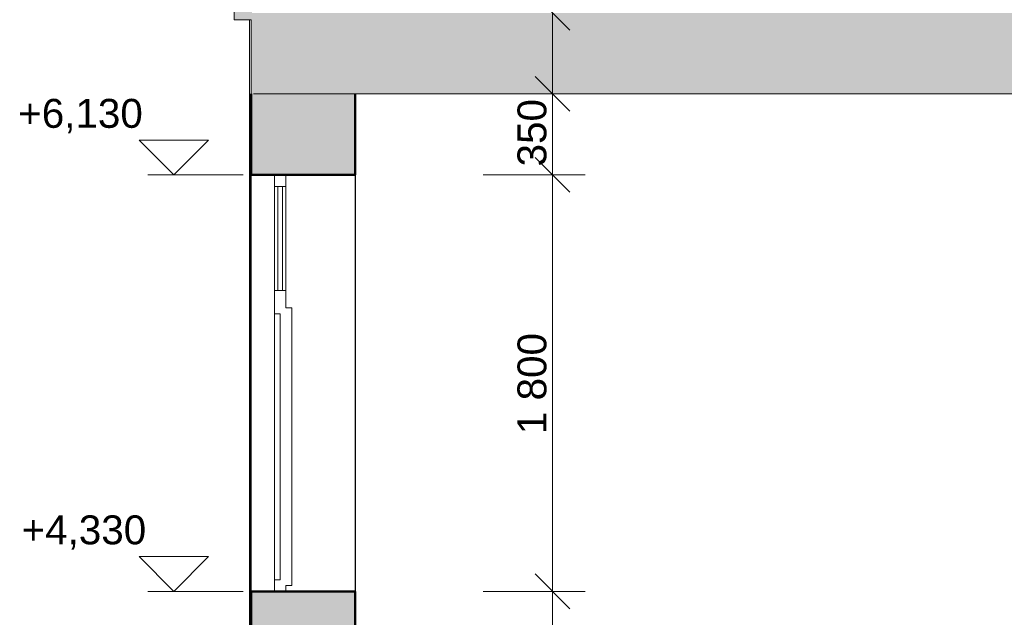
# Model space of a CAD drawing. Header units: millimetres. Extents: x -25516 to 3801, y -6942 to 11332.
# Tile 22 of 33: x -11982 to -7725, y 4218 to 6801. Entities that reach past the tile are written whole.
import ezdxf

# ---------------------------------------------------------------- set-up
doc = ezdxf.new("R2010")
doc.units = ezdxf.units.MM
doc.header["$MEASUREMENT"] = 0
doc.linetypes.add('Wipeout_Contour', pattern=[1000, 0, -1000])
for name, color, linetype in [('POHLED ZÁPADNÍ_1_Bourané_Konstrukce - nosné', 7, 'Continuous'), ('POHLED ZÁPADNÍ_1_Bourané_Konstrukce - římsy', 7, 'Continuous'), ('POHLED ZÁPADNÍ_1_Bourané_Kóty - SP', 7, 'Continuous'), ('POHLED ZÁPADNÍ_1_Bourané_Výplně – Řezové', 7, 'Continuous'), ('POHLED ZÁPADNÍ_1_Konstrukce - nosné', 7, 'Continuous'), ('POHLED ZÁPADNÍ_1_Kóty - SP', 7, 'Continuous'), ('POHLED ZÁPADNÍ_1_Výplně - Povrchové', 7, 'Continuous'), ('POHLED ZÁPADNÍ_1_Výplně – Řezové', 7, 'Continuous')]:
    doc.layers.add(name, color=color, linetype=linetype)
doc.styles.add('GENEROVANÝ_STYL_1', font='txt')

msp = doc.modelspace()

# ---------------------------------------------------------------- linework, layer by layer
at = {"layer": 'POHLED ZÁPADNÍ_1_Bourané_Konstrukce - nosné', "color": 42, "linetype": 'Continuous', "lineweight": 13, "true_color": 0xe4ad2c}
for p, q in [((-10830.7, 6130), (-10830.7, 6080)), ((-10845.7, 5630), (-10845.7, 6080)), ((-10845.7, 5630), (-10845.7, 6080)), ((-10830.7, 6080), (-10830.7, 5630)), ((-10830.7, 5630), (-10830.7, 5555)), ((-10805.7, 5555), (-10830.7, 5555)), ((-10855.7, 5530), (-10855.7, 4380)), ((-10855.7, 5530), (-10855.7, 5523.9)), ((-10855.7, 4380), (-10855.7, 4386.1)), ((-10830.7, 4355), (-10830.7, 4330)), ((-10805.7, 4355), (-10830.7, 4355))]:
    msp.add_line(p, q, dxfattribs=at)
at = {"layer": 'POHLED ZÁPADNÍ_1_Bourané_Konstrukce - nosné', "color": 42, "linetype": 'Continuous', "lineweight": 13, "true_color": 0xe4ad2c, "flags": 128}
for points in [[(-10805.7, 5555), (-10805.7, 5505), (-10805.7, 4405), (-10805.7, 4355)], [(-10855.7, 5530), (-10855.7, 5505), (-10855.7, 4405), (-10855.7, 4380)]]:
    msp.add_lwpolyline(points, dxfattribs=at)
at = {"layer": 'POHLED ZÁPADNÍ_1_Bourané_Konstrukce - římsy', "color": 42, "linetype": 'Continuous', "lineweight": 13, "true_color": 0xe4ad2c}
msp.add_line((-11054.5, 6852), (-11054.6, 6800.5), dxfattribs=at)
at = {"layer": 'POHLED ZÁPADNÍ_1_Bourané_Kóty - SP', "color": 42, "linetype": 'Continuous', "lineweight": 13, "true_color": 0xe4ad2c}
for p, q in [((-11315.7, 6130), (-11465.7, 6280)), ((-11465.7, 6280), (-11165.7, 6280)), ((-11165.7, 6280), (-11315.7, 6130)), ((-11315.7, 6130), (-11428.2, 6130)), ((-11315.7, 6130), (-11015.7, 6130)), ((-11315.7, 4330), (-11465.7, 4480)), ((-11465.7, 4480), (-11165.7, 4480)), ((-11165.7, 4480), (-11315.7, 4330)), ((-11315.7, 4330), (-11428.2, 4330)), ((-11315.7, 4330), (-11015.7, 4330))]:
    msp.add_line(p, q, dxfattribs=at)
at = {"layer": 'POHLED ZÁPADNÍ_1_Kóty - SP', "color": 154, "linetype": 'Continuous', "lineweight": 13}
msp.add_line((-9752.8, 6905), (-9602.8, 6755), dxfattribs=at)

# ---------------------------------------------------------------- texts
at = {"layer": 'POHLED ZÁPADNÍ_1_Kóty - SP', "color": 42, "linetype": 'Continuous', "lineweight": 13, "true_color": 0xe4ad2c, "char_height": 125, "width": 528.001, "attachment_point": 7, "style": 'GENEROVANÝ_STYL_1'}
for s, insert in [('\\A1;{\\pql;\\fArial|b0|i0|c0|p38;+6,130}', (-11988.3, 6310)), ('\\A1;{\\pql;\\fArial|b0|i0|c0|p38;+4,330}', (-11973.7, 4510))]:
    msp.add_mtext(s, dxfattribs=dict(at, insert=insert))

# ---------------------------------------------------------------- wipeouts: each hides what was drawn before it
at = {"color": 254, "linetype": 'Wipeout_Contour', "lineweight": 0, "ltscale": 51345.674794}
msp.add_wipeout([(-10980.7, 6800.5), (-10988.5, 6800.5), (-10988.5, 6480), (-10980.7, 6480)], dxfattribs=at).dxf.layer = 'POHLED ZÁPADNÍ_1_Výplně - Povrchové'
at = {"color": 254, "linetype": 'Wipeout_Contour', "lineweight": 0, "ltscale": 70154.973045}
msp.add_wipeout([(-10530.7, 6130), (-10530.8, 4330), (-10530.7, 3480), (-10528.4, 3480), (-10528.4, 6166.7), (-10530.7, 6166.7)], dxfattribs=at).dxf.layer = 'POHLED ZÁPADNÍ_1_Výplně - Povrchové'
at = {"color": 254, "linetype": 'Wipeout_Contour', "lineweight": 0, "ltscale": 48774.305422}
msp.add_wipeout([(-10983.6, 6130), (-10986.3, 6130), (-10986.3, 4330), (-10983.6, 4330)], dxfattribs=at).dxf.layer = 'POHLED ZÁPADNÍ_1_Výplně - Povrchové'

# ---------------------------------------------------------------- next in the draw order: hatches: boundary and pattern name
at = {"layer": 'POHLED ZÁPADNÍ_1_Bourané_Výplně – Řezové', "linetype": 'Continuous', "lineweight": 0, "true_color": 0xd8d8cb}
msp.add_hatch(color=254, dxfattribs=at).paths.add_polyline_path([(-11171.2, 6972.6), (-11171.2, 6944.9), (-11157.4, 6937.8), (-11146.7, 6926.5), (-11140.5, 6912.2), (-11099.3, 6912.1), (-11099.5, 6852), (-11054.5, 6852), (-11054.6, 6800.5), (-10980.7, 6800.5), (-10980.7, 6830), (-10977.7, 6830), (-10977.7, 6972.6)])

# ---------------------------------------------------------------- next in the draw order: linework, layer by layer
at = {"layer": 'POHLED ZÁPADNÍ_1_Bourané_Konstrukce - římsy', "color": 42, "linetype": 'Continuous', "lineweight": 13, "true_color": 0xe4ad2c}
msp.add_line((-11054.6, 6800.5), (-10980.7, 6800.5), dxfattribs=at)
at = {"layer": 'POHLED ZÁPADNÍ_1_Bourané_Konstrukce - římsy', "color": 42, "linetype": 'Continuous', "lineweight": 20, "true_color": 0xe4ad2c}
msp.add_line((-10989.1, 6800.5), (-10988.5, 6800.5), dxfattribs=at)
at = {"layer": 'POHLED ZÁPADNÍ_1_Konstrukce - nosné', "color": 255, "linetype": 'Continuous', "lineweight": 0}
msp.add_line((-10988.5, 6480), (-10988.5, 6800.5), dxfattribs=at)
at = {"layer": 'POHLED ZÁPADNÍ_1_Konstrukce - nosné', "color": 7, "linetype": 'Continuous', "lineweight": 13}
msp.add_line((-10980.7, 6800.5), (-10980.7, 6480), dxfattribs=at)
at = {"layer": 'POHLED ZÁPADNÍ_1_Konstrukce - nosné', "color": 254, "linetype": 'Continuous', "lineweight": 13}
for p in [(-10530.7, 6166.7), (-10528.4, 3480)]:
    msp.add_line(p, (-10528.4, 6166.7), dxfattribs=at)

# ---------------------------------------------------------------- next in the draw order: wipeouts: each hides what was drawn before it
at = {"color": 254, "linetype": 'Wipeout_Contour', "lineweight": 0, "ltscale": 48579.244257}
msp.add_wipeout([(-10980.8, 4330), (-10880.8, 4330), (-10880.8, 6130), (-10980.8, 6130)], dxfattribs=at).dxf.layer = 'POHLED ZÁPADNÍ_1_Výplně - Povrchové'

# ---------------------------------------------------------------- next in the draw order: linework, layer by layer
at = {"layer": 'POHLED ZÁPADNÍ_1_Bourané_Konstrukce - nosné', "color": 251, "linetype": 'Continuous', "lineweight": 20, "true_color": 0x6a6a6a}
for p, q in [((-10986.3, 4330), (-10986.3, 6130)), ((-10986.3, 6130), (-10983.6, 6130)), ((-10983.6, 6130), (-10983.6, 4330)), ((-10980.8, 4330), (-10980.8, 6130)), ((-10980.8, 6130), (-10980.7, 6130)), ((-10983.6, 4330), (-10986.3, 4330)), ((-10980.7, 4330), (-10980.8, 4330))]:
    msp.add_line(p, q, dxfattribs=at)
at = {"layer": 'POHLED ZÁPADNÍ_1_Bourané_Konstrukce - nosné', "color": 42, "linetype": 'Continuous', "lineweight": 13, "true_color": 0xe4ad2c}
for p, q in [((-10880.8, 6080), (-10880.8, 6130)), ((-10880.7, 6130), (-10880.7, 6080)), ((-10880.8, 4380), (-10880.8, 6080)), ((-10880.8, 6080), (-10880.7, 5630)), ((-10830.7, 6080), (-10880.7, 6080)), ((-10865.7, 5630), (-10865.7, 6080)), ((-10865.7, 6080), (-10865.7, 5630)), ((-10880.7, 5630), (-10880.7, 5530)), ((-10830.7, 5630), (-10880.7, 5630)), ((-10880.7, 5530), (-10880.7, 4380)), ((-10855.7, 5530), (-10880.7, 5530)), ((-10880.8, 4330), (-10880.8, 4380)), ((-10880.7, 4380), (-10880.7, 4330)), ((-10855.7, 4380), (-10880.7, 4380))]:
    msp.add_line(p, q, dxfattribs=at)
at = {"layer": 'POHLED ZÁPADNÍ_1_Konstrukce - nosné', "color": 251, "linetype": 'Continuous', "lineweight": 20, "true_color": 0x6a6a6a}
msp.add_line((-10988.5, 6480), (-10988.5, 3980), dxfattribs=at)
at = {"layer": 'POHLED ZÁPADNÍ_1_Konstrukce - nosné', "color": 7, "linetype": 'Continuous', "lineweight": 50}
for p, q in [((-10980.7, 6480), (-10980.7, 6130)), ((-10980.7, 4330), (-10980.7, 3480))]:
    msp.add_line(p, q, dxfattribs=at)

# ---------------------------------------------------------------- next in the draw order: wipeouts: each hides what was drawn before it
at = {"color": 254, "linetype": 'Wipeout_Contour', "lineweight": 0, "ltscale": 57948.591199}
msp.add_wipeout([(-10530.7, 6166.7), (-10528.4, 6166.7), (-10528.4, 3480), (-771.5, 3480), (-771.5, 6480), (-10530.7, 6480)], dxfattribs=at).dxf.layer = 'POHLED ZÁPADNÍ_1_Výplně - Povrchové'

# ---------------------------------------------------------------- next in the draw order: hatches: boundary and pattern name
at = {"layer": 'POHLED ZÁPADNÍ_1_Výplně – Řezové', "linetype": 'Continuous', "lineweight": 13}
for points in [[(-10980.7, 6480), (-2556, 6480), (-2556, 6830), (-10980.7, 6830)], [(-10980.7, 6480), (-10980.7, 6130), (-10880.7, 6130), (-10530.7, 6130), (-10530.7, 6480)], [(-10980.7, 3480), (-10530.7, 3480), (-10530.7, 4330), (-10880.7, 4330), (-10980.7, 4330)]]:
    msp.add_hatch(color=254, dxfattribs=at).paths.add_polyline_path(points)

# ---------------------------------------------------------------- next in the draw order: linework, layer by layer
at = {"layer": 'POHLED ZÁPADNÍ_1_Bourané_Konstrukce - nosné', "color": 251, "linetype": 'Continuous', "lineweight": 20, "true_color": 0x6a6a6a}
msp.add_line((-10530.8, 6130), (-10530.8, 4330), dxfattribs=at)
at = {"layer": 'POHLED ZÁPADNÍ_1_Konstrukce - nosné', "color": 251, "linetype": 'Continuous', "lineweight": 13, "true_color": 0x6a6a6a}
msp.add_line((-10970.6, 6480), (-10520.6, 6480), dxfattribs=at)
at = {"layer": 'POHLED ZÁPADNÍ_1_Konstrukce - nosné', "color": 7, "linetype": 'Continuous', "lineweight": 50}
for p, q in [((-10530.7, 6480), (-10530.7, 6130)), ((-10530.7, 4330), (-10530.7, 3480))]:
    msp.add_line(p, q, dxfattribs=at)
at = {"layer": 'POHLED ZÁPADNÍ_1_Konstrukce - nosné', "color": 7, "linetype": 'Continuous', "lineweight": 13, "flags": 128}
msp.add_lwpolyline([(-771.5, 6480), (-2556, 6480), (-10530.7, 6480)], dxfattribs=at)
at = {"layer": 'POHLED ZÁPADNÍ_1_Konstrukce - nosné', "color": 7, "linetype": 'Continuous', "lineweight": 50, "flags": 128}
for points in [[(-10530.7, 6130), (-10830.7, 6130), (-10880.7, 6130), (-10980.7, 6130)], [(-10530.7, 4330), (-10830.7, 4330), (-10880.7, 4330), (-10980.7, 4330)]]:
    msp.add_lwpolyline(points, dxfattribs=at)
at = {"layer": 'POHLED ZÁPADNÍ_1_Kóty - SP', "color": 154, "linetype": 'Continuous', "lineweight": 13}
for p, q in [((-9677.8, 6480), (-9677.8, 6830)), ((-9752.8, 6555), (-9602.8, 6405)), ((-9377.8, 6480), (-9818.4, 6480)), ((-9677.8, 6130), (-9677.8, 6480)), ((-9752.8, 6205), (-9602.8, 6055)), ((-9537.2, 6130), (-9977.8, 6130)), ((-9677.8, 4330), (-9677.8, 6130)), ((-9752.8, 4405), (-9602.8, 4255)), ((-9537.2, 4330), (-9977.8, 4330)), ((-9677.8, 3480), (-9677.8, 4330))]:
    msp.add_line(p, q, dxfattribs=at)

# ---------------------------------------------------------------- next in the draw order: texts
at = {"layer": 'POHLED ZÁPADNÍ_1_Kóty - SP', "color": 154, "linetype": 'Continuous', "lineweight": 13, "char_height": 125, "attachment_point": 7, "rotation": 90, "style": 'GENEROVANÝ_STYL_1'}
for s, insert, width in [('\\A1;{\\pql;\\fArial|b0|i0|c0|p38;350}', (-9702.8, 6166.4), 284.572), ('\\A1;{\\pql;\\fArial|b0|i0|c0|p38;1\xa0800}', (-9702.8, 5009.5), 427.429)]:
    msp.add_mtext(s, dxfattribs=dict(at, insert=insert, width=width))

doc.saveas('drawing.dxf')
